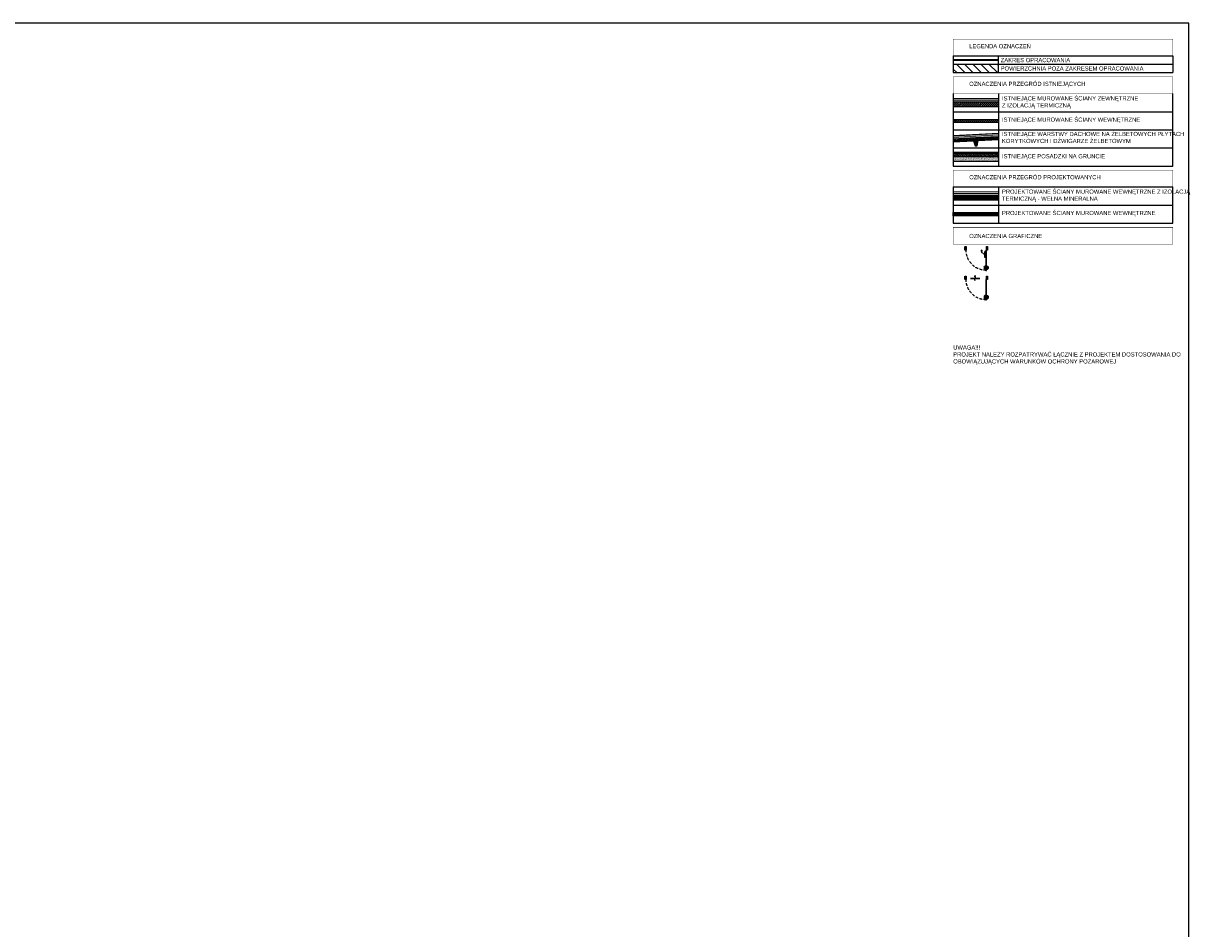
# Model space of a CAD drawing. Header units: millimetres. Extents: x 99331 to 130831, y -7610 to 25890.
# Tile 101 of 101: x 125684 to 130831, y 21890 to 25890. Entities that reach past the tile are written whole.
import ezdxf

# ---------------------------------------------------------------- set-up
doc = ezdxf.new("R2010")
doc.units = ezdxf.units.MM
doc.linetypes.add('DASHED', pattern=[0.75, 0.5, -0.25])
doc.linetypes.add('Kreska', pattern=[3, 1.5, -1.5])
doc.layers.get('DEFPOINTS').update_dxf_attribs({"lineweight": 9})
for name, color, linetype in [('_HSA_HATCH_WYPEŁNIENIA_PRZEGRÓD', 205, 'Continuous'), ('_HSA_IZOLACJE', 181, 'Continuous'), ('_HSA_OPIS', 43, 'Continuous'), ('_HSA_STOLARKA_WEWNĘTRZNA', 132, 'Continuous'), ('_HSA_ZAKRES_OPRACOWANIA', 213, 'Continuous'), ('_HSA_ŚCIANY_CIENKIE', 2, 'Continuous'), ('_HSA_ŚCIANY_DZIAŁOWE', 6, 'Continuous'), ('_HSA_ŚCIANY_KONSTRUKCYJNE', 3, 'Continuous'), ('_HSA_ŚCIANY_MUROWANE', 4, 'Continuous')]:
    doc.layers.add(name, color=color, linetype=linetype)
doc.layers.add('_HSA_IZOLACJA_TERMICZNA', color=2, linetype='Continuous', lineweight=5)
doc.layers.add('_HSA_POMOC_GRAFICZNE', color=7, linetype='Continuous', plot=False)
doc.layers.add('_HSA_ZAKRES_OPRACOWANIA_HATCH', color=31, linetype='Continuous', transparency=0.5)
doc.styles.add('ARIAL_100', font='Arial.ttf', dxfattribs={"width": 0.8, "height": 20})
doc.linetypes.add('BATTING', pattern='A,0.00254,-2.54,[134,ltypeshp.shx,S=2.54,R=0,X=-2.54,Y=0],-5.08,[134,ltypeshp.shx,S=2.54,R=180,X=2.54,Y=0],-2.54', length=10.16254)

# ---------------------------------------------------------------- blocks, each defined once
blk = doc.blocks.new('*U58')
for p, q in [((85.175, 73.86), (85.175, 82)), ((87.175, 73.86), (87.175, 82)), ((91.275, 85), (88.175, 85)), ((91.275, 83), (88.175, 83)), ((90.275, 72.86), (88.175, 72.86)), ((90.275, 70.86), (88.175, 70.86)), ((90.275, 70.86), (90.275, 72.86)), ((91.275, 86.25), (92.075, 86.25)), ((91.275, 81.75), (91.275, 86.25)), ((92.075, 81.75), (91.275, 81.75)), ((95.8, 86.25), (95, 86.25)), ((95, 81.75), (95.8, 81.75)), ((95.8, 81.75), (95.8, 86.25)), ((95.8, 85), (98.9, 85)), ((95.8, 83), (98.9, 83)), ((96.8, 70.86), (96.8, 72.86)), ((96.8, 72.86), (98.9, 72.86)), ((96.8, 70.86), (98.9, 70.86)), ((99.9, 73.86), (99.9, 82)), ((101.9, 73.86), (101.9, 82)), ((88.075, 33), (88.075, 7)), ((92.075, 33), (88.075, 33)), ((92.075, 7), (88.075, 7))]:
    blk.add_line(p, q)
at = {"linetype": 'DASHED'}
blk.add_line((72.275, 0), (77.225, 4.95), dxfattribs=at)
for points in [[(95, 0), (92.075, 0), (92.075, 90), (95, 90)], [(1, 0), (1, -15), (5, -15), (5, 0)], [(95, 0), (95, -15), (99, -15), (99, 0)]]:
    blk.add_lwpolyline(points, close=True)
for points in [[(0, 0), (0, -15)], [(100, 0), (100, -15)]]:
    blk.add_lwpolyline(points)
at = {"linetype": 'DASHED', "ltscale": 25}
blk.add_arc((95, 0), 90, 90, 180, dxfattribs=at)
for centre, radius, start, end in [((88.175, 82), 3, 90, 180), ((88.175, 73.86), 3, 180, 270), ((88.175, 82), 1, 90, 180), ((88.175, 73.86), 1, 180, 270), ((98.9, 82), 3, 0, 90), ((98.9, 82), 1, 0, 90), ((98.9, 73.86), 3, 270, 0), ((98.9, 73.86), 1, 270, 0)]:
    blk.add_arc(centre, radius, start, end)
at = {"linetype": 'DASHED', "ltscale": 0.5}
blk.add_arc((92.275, 0), 20, 90, 180, dxfattribs=at)
blk = doc.blocks.new('*U57')
for p, q in [((85.2, 73.9), (85.2, 82)), ((87.2, 73.9), (87.2, 82)), ((91.3, 85), (88.2, 85)), ((91.3, 83), (88.2, 83)), ((90.3, 72.9), (88.2, 72.9)), ((90.3, 70.9), (88.2, 70.9)), ((90.3, 70.9), (90.3, 72.9)), ((91.3, 86.2), (92.1, 86.2)), ((91.3, 81.7), (91.3, 86.2)), ((92.1, 81.7), (91.3, 81.7)), ((95.8, 86.2), (95, 86.2)), ((95, 81.7), (95.8, 81.7)), ((95.8, 81.7), (95.8, 86.2)), ((95.8, 85), (98.9, 85)), ((95.8, 83), (98.9, 83)), ((96.8, 70.9), (96.8, 72.9)), ((96.8, 72.9), (98.9, 72.9)), ((96.8, 70.9), (98.9, 70.9)), ((99.9, 73.9), (99.9, 82)), ((101.9, 73.9), (101.9, 82)), ((24, -4), (66, -4)), ((24, -6), (66, -6)), ((43.7, -11), (42.9, -16.4)), ((48.2, -15.2), (42.9, -16.4))]:
    blk.add_line(p, q)
for points in [[(95, 0), (92.1, 0), (92.1, 90), (95, 90)], [(1, 0), (1, -15), (5, -15), (5, 0)], [(95, 0), (95, -15), (99, -15), (99, 0)]]:
    blk.add_lwpolyline(points, close=True)
for points in [[(0, 0), (0, -15)], [(100, 0), (100, -15)]]:
    blk.add_lwpolyline(points)
at = {"linetype": 'DASHED', "ltscale": 25}
blk.add_arc((95, 0), 90, 90, 180, dxfattribs=at)
for centre, radius, start, end in [((88.2, 82), 3, 90, 180), ((88.2, 73.9), 3, 180, 270), ((88.2, 82), 1, 90, 180), ((88.2, 73.9), 1, 180, 270), ((98.9, 82), 3, 0, 90), ((98.9, 82), 1, 0, 90), ((98.9, 73.9), 3, 270, 0), ((98.9, 73.9), 1, 270, 0), ((52.8, -0.3), 9.79, 137.0478, 202.456), ((35.7, -9.7), 9.79, 317.0478, 22.456)]:
    blk.add_arc(centre, radius, start, end)
at = {"layer": 'DEFPOINTS'}
for p, q in [((49.4, -4.4), (50.6, -4.4)), ((50, -3.9), (50, -5))]:
    blk.add_line(p, q, dxfattribs=at)

msp = doc.modelspace()

# ---------------------------------------------------------------- hatches: boundary and pattern name
at = {"layer": '_HSA_HATCH_WYPEŁNIENIA_PRZEGRÓD', "true_color": 0x969696}
for points in [[(129791.33, 25558.68), (129791.33, 25521.29), (129991.33, 25521.29), (129991.33, 25558.68)], [(129791.33, 25466.11), (129791.33, 25454.11), (129991.33, 25454.11), (129991.33, 25466.11)], [(129791.33, 25393.63), (129791.33, 25366.62), (129881.11, 25371.54), (129888.85, 25348.93), (129896.84, 25349.36), (129902.07, 25372.69), (129991.33, 25377.58), (129991.33, 25404.6)], [(129991.33, 25279.99), (129991.33, 25319.99), (129791.33, 25319.99), (129791.33, 25279.99)]]:
    msp.add_hatch(color=252, dxfattribs=at).paths.add_polyline_path(points)
at = {"layer": '_HSA_HATCH_WYPEŁNIENIA_PRZEGRÓD'}
h = msp.add_hatch(dxfattribs=at)
h.set_pattern_fill('ANSI31', color=256, scale=2, style=0)
h.set_pattern_definition([(45, (62310.3613, -3449.394), (-4.49012806, 4.49012806), [])])
h.paths.add_polyline_path([(129791.33, 25543.68), (129791.33, 25521.29), (129991.33, 25521.29), (129991.33, 25543.68)])
h = msp.add_hatch(dxfattribs=at)
h.set_pattern_fill('ANSI31', color=256, scale=2, style=0)
h.set_pattern_definition([(45, (55431.875, -1803.5624), (-4.49012806, 4.49012806), [])])
h.paths.add_polyline_path([(129791.33, 25466.11), (129791.33, 25454.11), (129991.33, 25454.11), (129991.33, 25466.11)])
at = {"layer": '_HSA_HATCH_WYPEŁNIENIA_PRZEGRÓD', "ltscale": 10, "transparency": 33554687}
h = msp.add_hatch(dxfattribs=at)
h.set_pattern_fill('ANSI33', color=256, angle=1.96353)
h.set_pattern_definition([(46.9635, (129743.0725, 25340.9387), (-4.64134, 4.33364), []), (46.9635, (129747.56, 25341.0925), (-4.64134, 4.33364), [3.175, -1.5875])])
h.paths.add_polyline_path([(129791.33, 25378.64), (129791.33, 25366.62), (129881.11, 25371.54), (129888.85, 25348.93), (129892.85, 25349.15), (129890.93, 25384.09)])
h = msp.add_hatch(dxfattribs=at)
h.set_pattern_fill('ANSI33', color=256, angle=1.96353)
h.set_pattern_definition([(46.9635, (129893.8463, 25349.201), (-4.64134, 4.33364), []), (46.9635, (129898.334, 25349.3546), (-4.64134, 4.33364), [3.175, -1.5875])])
h.paths.add_polyline_path([(129991.33, 25377.58), (129991.33, 25389.59), (129890.93, 25384.09), (129892.85, 25349.15), (129896.84, 25349.36), (129902.07, 25372.69)])
at = {"layer": '_HSA_HATCH_WYPEŁNIENIA_PRZEGRÓD'}
h = msp.add_hatch(dxfattribs=at)
h.set_pattern_fill('ANSI31', color=256, style=0)
h.set_pattern_definition([(45, (99947.6924, 13504.475), (-2.24506403, 2.24506403), [])])
h.paths.add_polyline_path([(129991.33, 25314.99), (129991.33, 25319.99), (129791.33, 25319.99), (129791.33, 25314.99)])
h = msp.add_hatch(dxfattribs=at)
h.set_pattern_fill('MUDST', color=256, scale=0.5, angle=45, style=0)
h.set_pattern_definition([(45, (62811.5022, 20097.8814), (2.24506403, 6.73519209), [3.175, -3.175, 0, -3.175, 0, -3.175])])
h.paths.add_polyline_path([(129991.33, 25299.99), (129991.33, 25314.99), (129791.33, 25314.99), (129791.33, 25299.99)])
h = msp.add_hatch(dxfattribs=at)
h.set_pattern_fill('AR-SAND', color=256, scale=0.2, angle=45, style=0)
h.set_pattern_definition([(82.5, (99947.6924, 13504.475), (-7.147627, 6.6950698), [0, -7.7216, 0, -8.636, 0, -8.255]), (52.5, (99947.692, 13504.475), (-3.7802186, 16.494657), [0, -4.1656, 0, -6.9596, 0, -2.667]), (12.5, (99943.274, 13500.057), (11.1659965, 11.2066462), [0, -2.54, 0, -9.144, 0, -11.938]), (2.5, (99943.274, 13500.057), (7.645622, 13.9510156), [0, -1.27, 0, -5.9944, 0, -6.858])])
h.paths.add_polyline_path([(129991.33, 25279.99), (129991.33, 25299.99), (129791.33, 25299.99), (129791.33, 25279.99)])
h = msp.add_hatch(dxfattribs=at)
h.set_pattern_fill('ANSI37', color=256, scale=1.5)
h.set_pattern_definition([(45, (55431.875, -1727.69), (-3.36759605, 3.36759605), []), (135, (55431.875, -1727.69), (-3.36759605, -3.36759605), [])])
h.paths.add_polyline_path([(129791.33, 25131.25), (129791.33, 25108.86), (129991.33, 25108.86), (129991.33, 25131.25)])
h = msp.add_hatch(dxfattribs=at)
h.set_pattern_fill('ANSI37', color=256, angle=-90)
h.set_pattern_definition([(315, (109058.274, 112941.8656), (2.24506403, 2.24506403), []), (45, (109058.274, 112941.8656), (-2.24506403, 2.24506403), [])])
h.paths.add_polyline_path([(129991.33, 25040.05), (129991.33, 25055.05), (129791.33, 25055.05), (129791.33, 25040.05)])
at = {"layer": '_HSA_ZAKRES_OPRACOWANIA_HATCH', "linetype": 'Continuous', "lineweight": 0}
h = msp.add_hatch(dxfattribs=at)
h.set_pattern_fill('ANSI31', color=256, scale=8, angle=90, style=0)
h.set_pattern_definition([(135, (120950.142, 42934.494), (-17.960512, -17.960512), [])])
h.paths.add_polyline_path([(129991.33, 25709.39), (129791.33, 25709.39), (129791.33, 25672.42), (129991.33, 25672.42)])

# ---------------------------------------------------------------- linework, layer by layer
at = {"layer": '_HSA_IZOLACJA_TERMICZNA'}
for p, q in [((129791.33, 25558.68), (129991.33, 25558.68)), ((129791.33, 25393.66), (129991.33, 25404.62)), ((129791.33, 25146.25), (129991.33, 25146.25))]:
    msp.add_line(p, q, dxfattribs=at)
at = {"layer": '_HSA_IZOLACJA_TERMICZNA', "color": 8, "linetype": 'BATTING', "ltscale": 0.7}
for p, q in [((129791.33, 25551.18), (129991.33, 25551.18)), ((129791.33, 25138.75), (129991.33, 25138.75))]:
    msp.add_line(p, q, dxfattribs=at)
at = {"layer": '_HSA_IZOLACJA_TERMICZNA', "color": 8, "linetype": 'BATTING', "ltscale": 0.6}
msp.add_line((129791.33, 25386.15), (129991.33, 25397.11), dxfattribs=at)
at = {"layer": '_HSA_IZOLACJE', "linetype": 'Kreska', "ltscale": 5, "const_width": 1}
msp.add_lwpolyline([(129791.33, 25394.16), (129991.33, 25405.12)], dxfattribs=at)
at = {"layer": '_HSA_IZOLACJE'}
for points in [[(129791.33, 25394.66), (129991.33, 25405.62)], [(129791.33, 25393.66), (129991.33, 25404.62)]]:
    msp.add_lwpolyline(points, dxfattribs=at)
at = {"layer": '_HSA_OPIS'}
for p, q in [((129791.33, 25746.37), (130761.33, 25746.37)), ((129791.33, 25746.37), (130761.33, 25746.37)), ((129791.33, 25746.37), (129791.33, 25672.42)), ((129991.33, 25672.42), (129991.33, 25746.37)), ((130761.33, 25746.37), (130761.33, 25672.42)), ((129791.33, 25709.39), (130761.33, 25709.39)), ((129791.33, 25672.42), (130761.33, 25672.42)), ((129791.33, 25499.99), (130761.33, 25499.99)), ((129791.33, 25419.99), (130761.33, 25419.99)), ((129791.33, 25339.99), (130761.33, 25339.99)), ((129791.33, 25259.99), (130761.33, 25259.99)), ((129791.33, 25167.55), (130761.33, 25167.55)), ((129791.33, 25087.55), (130761.33, 25087.55)), ((129791.33, 25007.55), (130761.33, 25007.55))]:
    msp.add_line(p, q, dxfattribs=at)
at = {"layer": '_HSA_OPIS', "const_width": 1.85}
for points in [[(129791.33, 25820.31), (130761.33, 25820.31), (130761.33, 25746.37), (129791.33, 25746.37)], [(129791.33, 25653.93), (130761.33, 25653.93), (130761.33, 25579.99), (129791.33, 25579.99)], [(129791.33, 25241.5), (130761.33, 25241.5), (130761.33, 25167.55), (129791.33, 25167.55)], [(129791.33, 24989.07), (130761.33, 24989.07), (130761.33, 24915.12), (129791.33, 24915.12)]]:
    msp.add_lwpolyline(points, close=True, dxfattribs=at)
at = {"layer": '_HSA_OPIS'}
for points in [[(129791.33, 25579.99), (129791.33, 25259.99)], [(129991.33, 25579.99), (129991.33, 25259.99)], [(130761.33, 25259.99), (130761.33, 25579.99)], [(129791.33, 25167.55), (129791.33, 25007.55)], [(129991.33, 25167.55), (129991.33, 25007.55)], [(130761.33, 25007.55), (130761.33, 25167.55)]]:
    msp.add_lwpolyline(points, dxfattribs=at)
at = {"layer": '_HSA_POMOC_GRAFICZNE'}
msp.add_lwpolyline([(115331.33, 17890.48), (130831.33, 17890.48), (130831.33, 25890.48), (115331.33, 25890.48)], close=True, dxfattribs=at)
at = {"layer": '_HSA_ZAKRES_OPRACOWANIA', "linetype": 'DASHED', "ltscale": 60, "const_width": 10}
msp.add_lwpolyline([(129791.33, 25728.35), (129991.33, 25728.35)], dxfattribs=at)
at = {"layer": '_HSA_ŚCIANY_CIENKIE'}
for p, q in [((129991.33, 25319.99), (129791.33, 25319.99)), ((129991.33, 25314.99), (129791.33, 25314.99)), ((129991.33, 25299.99), (129791.33, 25299.99)), ((129991.33, 25279.99), (129791.33, 25279.99))]:
    msp.add_line(p, q, dxfattribs=at)
at = {"layer": '_HSA_ŚCIANY_DZIAŁOWE'}
for p, q in [((129791.33, 25466.11), (129991.33, 25466.11)), ((129791.33, 25454.11), (129991.33, 25454.11))]:
    msp.add_line(p, q, dxfattribs=at)
at = {"layer": '_HSA_ŚCIANY_KONSTRUKCYJNE'}
for points in [[(129791.33, 25366.62), (129881.11, 25371.54), (129888.85, 25348.93), (129892.85, 25349.15), (129890.93, 25384.09), (129791.33, 25378.64)], [(129991.33, 25389.59), (129890.93, 25384.09), (129892.85, 25349.15), (129896.84, 25349.36)], [(129896.84, 25349.36), (129902.07, 25372.69), (129991.33, 25377.58)]]:
    msp.add_lwpolyline(points, dxfattribs=at)
msp.add_lwpolyline([(129991.33, 25055.05), (129991.33, 25040.05), (129791.33, 25040.05), (129791.33, 25055.05)], close=True, dxfattribs=at)
at = {"layer": '_HSA_ŚCIANY_MUROWANE'}
for p, q in [((129791.33, 25543.68), (129991.33, 25543.68)), ((129791.33, 25131.25), (129991.33, 25131.25))]:
    msp.add_line(p, q, dxfattribs=at)
at = {"layer": '_HSA_ŚCIANY_MUROWANE', "ltscale": 0.07}
for p, q in [((129991.33, 25521.29), (129791.33, 25521.29)), ((129991.33, 25108.86), (129791.33, 25108.86))]:
    msp.add_line(p, q, dxfattribs=at)

# ---------------------------------------------------------------- block references
at = {"layer": '_HSA_STOLARKA_WEWNĘTRZNA', "xscale": -1, "rotation": 180}
for name, p in [('*U58', (129843.23, 24888.84)), ('*U57', (129843.23, 24758.84))]:
    msp.add_blockref(name, p, dxfattribs=at)

# ---------------------------------------------------------------- texts
at = {"layer": '_HSA_OPIS', "char_height": 18.4865, "attachment_point": 1, "line_spacing_factor": 0.85, "style": 'ARIAL_100'}
for s, insert in [('LEGENDA OZNACZEŃ', (129862.05, 25798.59)), ('OZNACZENIA PRZEGRÓD ISTNIEJĄCYCH', (129862.05, 25632.22)), ('OZNACZENIA PRZEGRÓD PROJEKTOWANYCH', (129862.05, 25219.78)), ('OZNACZENIA GRAFICZNE', (129862.05, 24960.1))]:
    msp.add_mtext_dynamic_manual_height_columns(s, width=684.6149, gutter_width=4500.43, heights=[0], dxfattribs=dict(at, insert=insert))
at = {"layer": '_HSA_OPIS', "attachment_point": 1, "style": 'ARIAL_100'}
for s, width, heights, insert, char_height in [('ZAKRES OPRACOWANIA', 670.28, [0], (130001.07, 25737.19), 18.4865), ('POWIERZCHNIA POZA ZAKRESEM OPRACOWANIA', 670.28, [0], (130001.07, 25700.21), 18.4865), ('UWAGA!!!\\PPROJEKT NALEŻY ROZPATRYWAĆ ŁĄCZNIE Z PROJEKTEM {\\W1;DOSTOSOWANIA DO OBOWIĄZUJĄCYCH WARUNKÓW OCHRONY POŻAROWEJ}', 970, [363.57], (129791.33, 24467.62), 18.48649)]:
    msp.add_mtext_dynamic_manual_height_columns(s, width=width, gutter_width=4500.43, heights=heights, dxfattribs=dict(at, insert=insert, char_height=char_height))
at = {"layer": '_HSA_OPIS', "char_height": 18.4865, "attachment_point": 1, "style": 'ARIAL_100'}
for s, insert, width in [('ISTNIEJĄCE MUROWANE ŚCIANY ZEWNĘTRZNE\\PZ IZOLACJĄ TERMICZNĄ', (130006.67, 25567.99), 594.6568), ('ISTNIEJĄCE MUROWANE ŚCIANY WEWNĘTRZNE ', (130006.67, 25474.23), 603.1048), ('ISTNIEJĄCE WARSTWY DACHOWE NA ŻELBETOWYCH PŁYTACH KORYTKOWYCH I DŹWIGARZE ŻELBETOWYM', (130006.67, 25410.8), 763.1048), ('ISTNIEJĄCE POSADZKI NA GRUNCIE', (130006.67, 25312.37), 603.1048), ('PROJEKTOWANE ŚCIANY MUROWANE WEWNĘTRZNE Z IZOLACJĄ TERMICZNĄ - WEŁNA MINERALNA', (130006.67, 25155.99), 730.032), ('PROJEKTOWANE ŚCIANY MUROWANE WEWNĘTRZNE ', (130006.67, 25061.8), 763.1048)]:
    msp.add_mtext(s, dxfattribs=dict(at, insert=insert, width=width))

doc.saveas('drawing.dxf')
